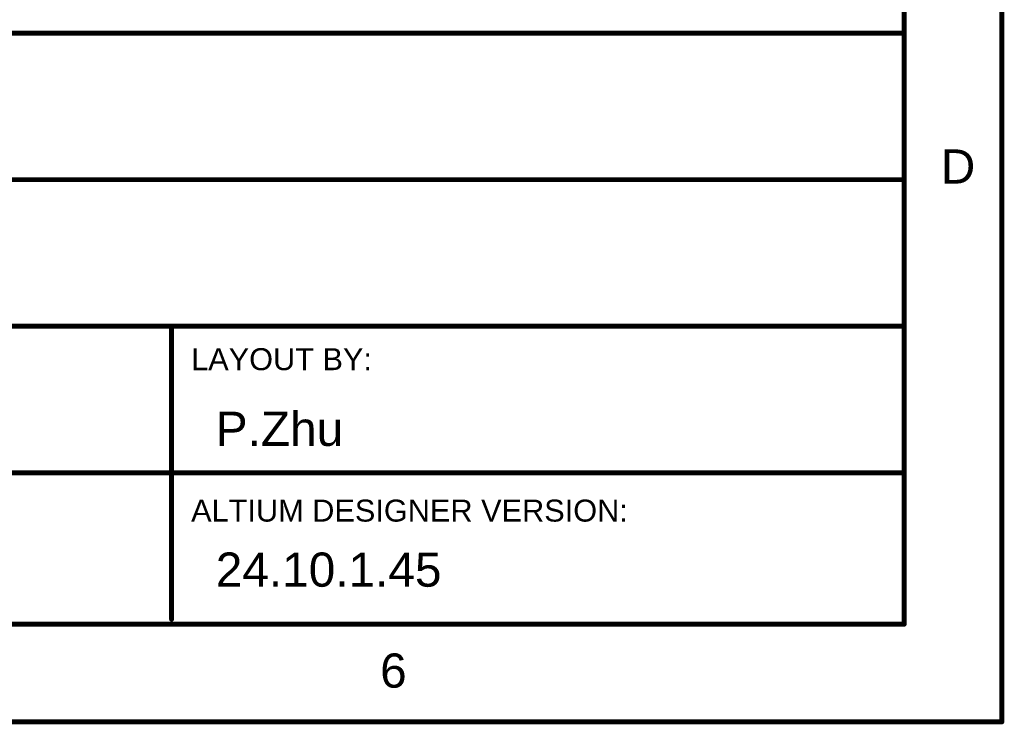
# Model space of a CAD drawing. Header units: inches. Extents: x -0.5 to 15.2, y -1.3 to 8.2.
# Tile 244 of 256: x 12.5 to 14.5, y -1.3 to 0.1. Entities that reach past the tile are written whole.
import ezdxf

# ---------------------------------------------------------------- set-up
doc = ezdxf.new("R2010")
doc.units = ezdxf.units.IN
doc.header["$MEASUREMENT"] = 0
doc.layers.add('M9 Title Sheet', color=56, linetype='Continuous')
doc.styles.add('Arial', font='txt', dxfattribs={"height": 0.2})

msp = doc.modelspace()

# ---------------------------------------------------------------- linework, layer by layer
at = {"layer": 'M9 Title Sheet'}
for points in [[(14.5085, -1.3335, 0.01, 0.01, 0), (14.5085, 8.1665, 0.01, 0.01, 0)], [(14.3085, -1.1335, 0.01, 0.01, 0), (14.3085, 7.9665, 0.01, 0.01, 0)], [(11.3035, 0.0765, 0.01, 0.01, 0), (14.3035, 0.0765, 0.01, 0.01, 0)], [(14.3085, -1.1335, 0.01, 0.01, 0), (14.3085, 0.0665, 0.01, 0.01, 0)], [(11.3035, -0.2235, 0.01, 0.01, 0), (14.3035, -0.2235, 0.01, 0.01, 0)], [(11.3035, -0.5235, 0.01, 0.01, 0), (14.3035, -0.5235, 0.01, 0.01, 0)], [(12.8085, -1.1235, 0.01, 0.01, 0), (12.8085, -0.5235, 0.01, 0.01, 0)], [(11.3035, -0.8235, 0.01, 0.01, 0), (14.3035, -0.8235, 0.01, 0.01, 0)], [(-0.2915, -1.1335, 0.01, 0.01, 0), (14.3085, -1.1335, 0.01, 0.01, 0)], [(-0.4915, -1.3335, 0.01, 0.01, 0), (14.5085, -1.3335, 0.01, 0.01, 0)]]:
    msp.add_lwpolyline(points, format="xyseb", dxfattribs=at)
for points in [[(14.301, 0.0765, 0.005, 0.005, 1), (14.306, 0.0765, 0.005, 0.005, 1)], [(14.306, 0.0665, 0.005, 0.005, 1), (14.311, 0.0665, 0.005, 0.005, 1)], [(14.301, -0.2235, 0.005, 0.005, 1), (14.306, -0.2235, 0.005, 0.005, 1)], [(12.806, -0.5235, 0.005, 0.005, 1), (12.811, -0.5235, 0.005, 0.005, 1)], [(14.301, -0.5235, 0.005, 0.005, 1), (14.306, -0.5235, 0.005, 0.005, 1)], [(14.301, -0.8235, 0.005, 0.005, 1), (14.306, -0.8235, 0.005, 0.005, 1)], [(12.806, -1.1235, 0.005, 0.005, 1), (12.811, -1.1235, 0.005, 0.005, 1)], [(14.306, -1.1335, 0.005, 0.005, 1), (14.311, -1.1335, 0.005, 0.005, 1)], [(14.306, -1.1335, 0.005, 0.005, 1), (14.311, -1.1335, 0.005, 0.005, 1)], [(14.306, -1.1335, 0.005, 0.005, 1), (14.311, -1.1335, 0.005, 0.005, 1)], [(14.506, -1.3335, 0.005, 0.005, 1), (14.511, -1.3335, 0.005, 0.005, 1)], [(14.506, -1.3335, 0.005, 0.005, 1), (14.511, -1.3335, 0.005, 0.005, 1)]]:
    msp.add_lwpolyline(points, format="xyseb", close=True, dxfattribs=at)

# ---------------------------------------------------------------- texts
at = {"layer": 'M9 Title Sheet', "style": 'Arial'}
for s, height, p in [('D', 0.07, (14.3835, -0.2315)), ('LAYOUT BY:', 0.045, (12.8485, -0.6135)), ('P.Zhu', 0.07, (12.899, -0.7685)), ('ALTIUM DESIGNER VERSION:', 0.045, (12.8485, -0.9235)), ('24.10.1.45', 0.07, (12.899, -1.0568)), ('6', 0.07, (13.2355, -1.2635))]:
    msp.add_text(s, height=height, dxfattribs=at).set_placement(p)

doc.saveas('drawing.dxf')
